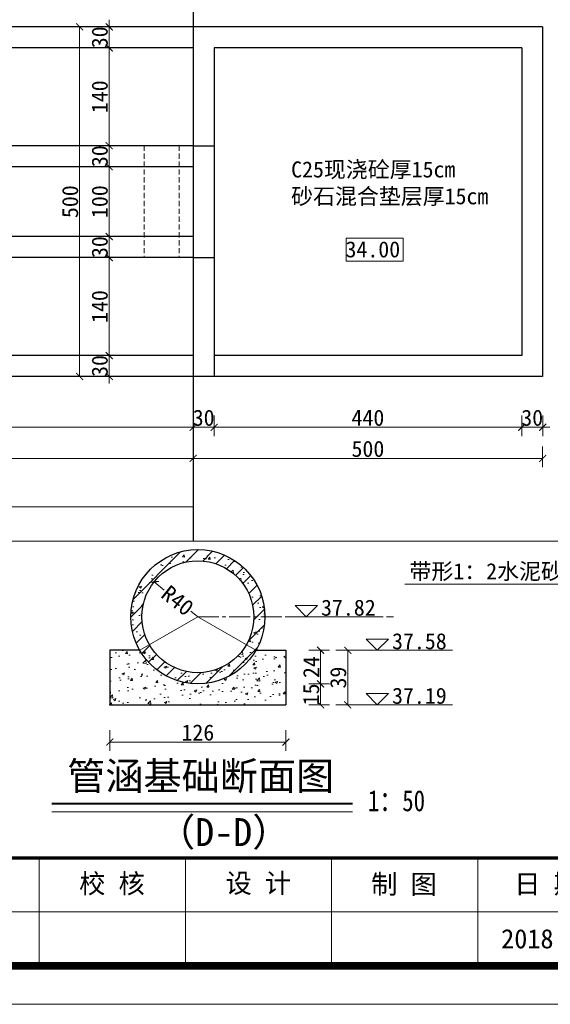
# Model space of a CAD drawing. Extents: x -27255 to 1448651, y 31034 to 8081248.
# Tile 86 of 198: x 583344 to 583420, y 3860764 to 3860905. Entities that reach past the tile are written whole.
import ezdxf
from ezdxf.enums import TextEntityAlignment as Align

# ---------------------------------------------------------------- set-up
doc = ezdxf.new("R2010")
doc.units = 0
doc.header["$PDMODE"] = 32
doc.header["$PDSIZE"] = 0.2
doc.linetypes.add('CENTER2', pattern=[1.125, 0.75, -0.125, 0.125, -0.125])
doc.linetypes.add('HIDDEN', pattern=[0.375, 0.25, -0.125])
doc.layers.get('0').update_dxf_attribs({"linetype": 'CONTINUOUS'})
doc.layers.get('Defpoints').update_dxf_attribs({"linetype": 'CONTINUOUS'})
for name, color, linetype, lineweight in [('0.09标注线', 3, 'CONTINUOUS', 9), ('0.13填充', 8, 'CONTINUOUS', 9), ('0.13文字', 3, 'CONTINUOUS', 13), ('0.30粗线', 7, 'CONTINUOUS', 30), ('图框', 7, 'CONTINUOUS', 20), ('文字', 7, 'CONTINUOUS', 15), ('细实线', 3, 'CONTINUOUS', 20), ('虚线', 251, 'HIDDEN', 15)]:
    doc.layers.add(name, color=color, linetype=linetype, lineweight=lineweight)
doc.styles.add('-仿宋_GB2312', font='FangSong_GB2312.ttf')
doc.styles.get("Standard").update_dxf_attribs({"font": 'rs.shx', "bigfont": 'hztxt.shx'})
doc.styles.add('仿宋', font='FangSong_GB2312.ttf', dxfattribs={"width": 0.7})
doc.styles.add('宋体', font='FangSong_GB2312.ttf')
doc.dimstyles.get("Standard").update_dxf_attribs({"dimtxt": 0.18, "dimasz": 0.18, "dimexe": 0.18, "dimexo": 0.0625, "dimgap": 0.09, "dimtad": 0, "dimtih": 1, "dimtoh": 1, "dimdec": 4, "dimzin": 0, "dimdsep": 46, "dimtxsty": 'Standard', "dimcen": 0.09, "dimadec": 0, "dimazin": 0, "dimtfac": 1, "dimtdec": 4, "dimtofl": 0, "dimtmove": 0, "dimatfit": 3, "dimfxl": 1, "dimtolj": 1, "dimtzin": 0, "dimarcsym": 0})

# ---------------------------------------------------------------- blocks, each defined once
blk = doc.blocks.new('d4trtg')
for p, q in [((656780.4, 3899795.5), (656780.4, 3899655.4)), ((656970.5, 3899795.5), (656970.5, 3899655.4)), ((657160.6, 3899795.5), (657160.6, 3899655.4)), ((657350.8, 3899795.5), (657350.8, 3899655.4))]:
    blk.add_line(p, q)
at = {"lineweight": 0}
for p, q in [((658021.2, 3899725.4), (655949.8, 3899725.4)), ((658071.2, 3899605.3), (653868.4, 3899605.3))]:
    blk.add_line(p, q, dxfattribs=at)
at = {"lineweight": 0, "const_width": 10}
blk.add_lwpolyline([(654118.6, 3902527.3), (658021.2, 3902527.3), (658021.2, 3899655.4), (654118.6, 3899655.4)], close=True, dxfattribs=at)
at = {"lineweight": 0, "const_width": 4}
blk.add_lwpolyline([(658021.2, 3899795.5), (654118.6, 3899795.5)], dxfattribs=at)
at = {"style": '仿宋'}
blk.add_text('2018.05', height=25.02, dxfattribs=at).set_placement((657440.8, 3899690.4), align=Align.MIDDLE)
at = {"char_height": 25.02, "attachment_point": 5, "style": '宋体'}
for s, insert in [('校 核', (656875.1, 3899760.9)), ('设 计', (657065.3, 3899761.4)), ('制 图', (657254.9, 3899760.2)), ('日 期', (657440.8, 3899760.4))]:
    blk.add_mtext(s, dxfattribs=dict(at, insert=insert))
blk = doc.blocks.new('_ARCHTICK')
at = {"color": 0, "linetype": 'ByBlock', "const_width": 0.15}
blk.add_lwpolyline([(-0.5, -0.5), (0.5, 0.5)], dxfattribs=at)
blk = doc.blocks.new('*D3751')
at = {"layer": '0.13文字', "color": 0, "lineweight": 9}
for p, q in [((583425.3, 3860904.09), (583425.3, 3860905.09)), ((583423.6, 3860904.09), (583426.55, 3860904.09)), ((583425.3, 3860904.09), (583425.3, 3860901.09)), ((583423.6, 3860901.09), (583426.55, 3860901.09)), ((583425.3, 3860901.09), (583425.3, 3860900.09))]:
    blk.add_line(p, q, dxfattribs=at)
at = {"layer": 'Defpoints', "color": 0, "lineweight": 13}
for p in [(583419.22, 3860904.09), (583416.22, 3860901.09), (583425.3, 3860901.09)]:
    blk.add_point(p, dxfattribs=at)
at = {"layer": '0.13文字', "color": 0, "lineweight": 9}
for p, rotation in [((583425.3, 3860904.09), 270), ((583425.3, 3860901.09), 90)]:
    blk.add_blockref('_ARCHTICK', p, dxfattribs=dict(at, rotation=rotation))
at = {"layer": '0.13文字', "color": 0, "lineweight": 13, "insert": (583423.95, 3860902.59), "char_height": 2.3, "attachment_point": 5, "rotation": 90, "style": '-仿宋_GB2312'}
blk.add_mtext('\\A1;30', dxfattribs=at)
blk = doc.blocks.new('*D3752')
at = {"layer": '0.13文字', "color": 0, "lineweight": 9}
for p, q in [((583423.6, 3860901.09), (583426.55, 3860901.09)), ((583425.3, 3860901.09), (583425.3, 3860857.09)), ((583423.6, 3860857.09), (583426.55, 3860857.09))]:
    blk.add_line(p, q, dxfattribs=at)
at = {"layer": 'Defpoints', "color": 0, "lineweight": 13}
for p in [(583416.22, 3860901.09), (583416.22, 3860857.09), (583425.3, 3860857.09)]:
    blk.add_point(p, dxfattribs=at)
at = {"layer": '0.13文字', "color": 0, "lineweight": 9}
for p, rotation in [((583425.3, 3860901.09), 90), ((583425.3, 3860857.09), 270)]:
    blk.add_blockref('_ARCHTICK', p, dxfattribs=dict(at, rotation=rotation))
at = {"layer": '0.13文字', "color": 0, "lineweight": 13, "insert": (583423.95, 3860879.09), "char_height": 2.3, "attachment_point": 5, "rotation": 90, "style": '-仿宋_GB2312'}
blk.add_mtext('\\A1;440', dxfattribs=at)
blk = doc.blocks.new('*D3753')
at = {"layer": '0.13文字', "color": 0, "lineweight": 9}
for p, q in [((583423.6, 3860857.09), (583426.55, 3860857.09)), ((583425.3, 3860857.09), (583425.3, 3860858.09)), ((583425.3, 3860857.09), (583425.3, 3860854.09)), ((583423.6, 3860854.09), (583426.55, 3860854.09)), ((583425.3, 3860854.09), (583425.3, 3860853.09))]:
    blk.add_line(p, q, dxfattribs=at)
at = {"layer": 'Defpoints', "color": 0, "lineweight": 13}
for p in [(583416.22, 3860857.09), (583419.22, 3860854.09), (583425.3, 3860854.09)]:
    blk.add_point(p, dxfattribs=at)
at = {"layer": '0.13文字', "color": 0, "lineweight": 9}
for p, rotation in [((583425.3, 3860857.09), 270), ((583425.3, 3860854.09), 90)]:
    blk.add_blockref('_ARCHTICK', p, dxfattribs=dict(at, rotation=rotation))
at = {"layer": '0.13文字', "color": 0, "lineweight": 13, "insert": (583423.95, 3860855.59), "char_height": 2.3, "attachment_point": 5, "rotation": 90, "style": '-仿宋_GB2312'}
blk.add_mtext('\\A1;30', dxfattribs=at)
blk = doc.blocks.new('*D3755')
at = {"layer": '0.13文字', "color": 0, "lineweight": 9}
for p, q in [((583357.21, 3860904.09), (583357.21, 3860905.09)), ((583358.91, 3860904.09), (583355.96, 3860904.09)), ((583357.21, 3860904.09), (583357.21, 3860901.09)), ((583358.91, 3860901.09), (583355.96, 3860901.09)), ((583357.21, 3860901.09), (583357.21, 3860900.09))]:
    blk.add_line(p, q, dxfattribs=at)
at = {"layer": 'Defpoints', "color": 0, "lineweight": 13}
for p in [(583369.22, 3860904.09), (583357.21, 3860901.09), (583369.22, 3860901.09)]:
    blk.add_point(p, dxfattribs=at)
at = {"layer": '0.13文字', "color": 0, "lineweight": 9}
for p, rotation in [((583357.21, 3860904.09), 270), ((583357.21, 3860901.09), 90)]:
    blk.add_blockref('_ARCHTICK', p, dxfattribs=dict(at, rotation=rotation))
at = {"layer": '0.13文字', "color": 0, "lineweight": 13, "insert": (583355.86, 3860902.59), "char_height": 2.3, "attachment_point": 5, "rotation": 90, "style": '-仿宋_GB2312'}
blk.add_mtext('\\A1;30', dxfattribs=at)
blk = doc.blocks.new('*D3756')
at = {"layer": '0.13文字', "color": 0, "lineweight": 9}
for p, q in [((583357.21, 3860887.09), (583357.21, 3860888.09)), ((583358.91, 3860887.09), (583355.96, 3860887.09)), ((583357.21, 3860887.09), (583357.21, 3860884.09)), ((583358.91, 3860884.09), (583355.96, 3860884.09)), ((583357.21, 3860884.09), (583357.21, 3860883.09))]:
    blk.add_line(p, q, dxfattribs=at)
at = {"layer": 'Defpoints', "color": 0, "lineweight": 13}
for p in [(583369.22, 3860887.09), (583357.21, 3860884.09), (583369.22, 3860884.09)]:
    blk.add_point(p, dxfattribs=at)
at = {"layer": '0.13文字', "color": 0, "lineweight": 9}
for p, rotation in [((583357.21, 3860887.09), 270), ((583357.21, 3860884.09), 90)]:
    blk.add_blockref('_ARCHTICK', p, dxfattribs=dict(at, rotation=rotation))
at = {"layer": '0.13文字', "color": 0, "lineweight": 13, "insert": (583355.86, 3860885.59), "char_height": 2.3, "attachment_point": 5, "rotation": 90, "style": '-仿宋_GB2312'}
blk.add_mtext('\\A1;30', dxfattribs=at)
blk = doc.blocks.new('*D3757')
at = {"layer": '0.13文字', "color": 0, "lineweight": 9}
for p, q in [((583358.91, 3860884.09), (583355.96, 3860884.09)), ((583357.21, 3860884.09), (583357.21, 3860874.09)), ((583358.91, 3860874.09), (583355.96, 3860874.09))]:
    blk.add_line(p, q, dxfattribs=at)
at = {"layer": 'Defpoints', "color": 0, "lineweight": 13}
for p in [(583369.22, 3860884.09), (583357.21, 3860874.09), (583369.22, 3860874.09)]:
    blk.add_point(p, dxfattribs=at)
at = {"layer": '0.13文字', "color": 0, "lineweight": 9}
for p, rotation in [((583357.21, 3860884.09), 90), ((583357.21, 3860874.09), 270)]:
    blk.add_blockref('_ARCHTICK', p, dxfattribs=dict(at, rotation=rotation))
at = {"layer": '0.13文字', "color": 0, "lineweight": 13, "insert": (583355.86, 3860879.09), "char_height": 2.3, "attachment_point": 5, "rotation": 90, "style": '-仿宋_GB2312'}
blk.add_mtext('\\A1;100', dxfattribs=at)
blk = doc.blocks.new('*D3758')
at = {"layer": '0.13文字', "color": 0, "lineweight": 9}
for p, q in [((583358.91, 3860874.09), (583355.96, 3860874.09)), ((583357.21, 3860874.09), (583357.21, 3860875.09)), ((583357.21, 3860874.09), (583357.21, 3860871.09)), ((583358.91, 3860871.09), (583355.96, 3860871.09)), ((583357.21, 3860871.09), (583357.21, 3860870.09))]:
    blk.add_line(p, q, dxfattribs=at)
at = {"layer": 'Defpoints', "color": 0, "lineweight": 13}
for p in [(583369.22, 3860874.09), (583357.21, 3860871.09), (583369.22, 3860871.09)]:
    blk.add_point(p, dxfattribs=at)
at = {"layer": '0.13文字', "color": 0, "lineweight": 9}
for p, rotation in [((583357.21, 3860874.09), 270), ((583357.21, 3860871.09), 90)]:
    blk.add_blockref('_ARCHTICK', p, dxfattribs=dict(at, rotation=rotation))
at = {"layer": '0.13文字', "color": 0, "lineweight": 13, "insert": (583355.86, 3860872.59), "char_height": 2.3, "attachment_point": 5, "rotation": 90, "style": '-仿宋_GB2312'}
blk.add_mtext('\\A1;30', dxfattribs=at)
blk = doc.blocks.new('*D3808')
at = {"layer": '0.13文字', "color": 0, "lineweight": 9}
for p, q in [((583358.91, 3860901.09), (583355.96, 3860901.09)), ((583357.21, 3860901.09), (583357.21, 3860887.09)), ((583358.91, 3860887.09), (583355.96, 3860887.09))]:
    blk.add_line(p, q, dxfattribs=at)
at = {"layer": 'Defpoints', "color": 0, "lineweight": 13}
for p in [(583369.22, 3860901.09), (583357.21, 3860887.09), (583369.22, 3860887.09)]:
    blk.add_point(p, dxfattribs=at)
at = {"layer": '0.13文字', "color": 0, "lineweight": 9}
for p, rotation in [((583357.21, 3860901.09), 90), ((583357.21, 3860887.09), 270)]:
    blk.add_blockref('_ARCHTICK', p, dxfattribs=dict(at, rotation=rotation))
at = {"layer": '0.13文字', "color": 0, "lineweight": 13, "insert": (583355.86, 3860894.09), "char_height": 2.3, "attachment_point": 5, "rotation": 90, "style": '-仿宋_GB2312'}
blk.add_mtext('\\A1;140', dxfattribs=at)
blk = doc.blocks.new('*D3809')
at = {"layer": '0.13文字', "color": 0, "lineweight": 9}
for p, q in [((583358.91, 3860857.09), (583355.96, 3860857.09)), ((583357.21, 3860857.09), (583357.21, 3860858.09)), ((583357.21, 3860854.09), (583357.21, 3860857.09)), ((583358.91, 3860854.09), (583355.96, 3860854.09)), ((583357.21, 3860854.09), (583357.21, 3860853.09))]:
    blk.add_line(p, q, dxfattribs=at)
at = {"layer": 'Defpoints', "color": 0, "lineweight": 13}
for p in [(583357.21, 3860857.09), (583369.22, 3860857.09), (583369.22, 3860854.09)]:
    blk.add_point(p, dxfattribs=at)
at = {"layer": '0.13文字', "color": 0, "lineweight": 9}
for p, rotation in [((583357.21, 3860857.09), 270), ((583357.21, 3860854.09), 90)]:
    blk.add_blockref('_ARCHTICK', p, dxfattribs=dict(at, rotation=rotation))
at = {"layer": '0.13文字', "color": 0, "lineweight": 13, "insert": (583355.86, 3860855.59), "char_height": 2.3, "attachment_point": 5, "rotation": 90, "style": '-仿宋_GB2312'}
blk.add_mtext('\\A1;30', dxfattribs=at)
blk = doc.blocks.new('*D3810')
at = {"layer": '0.13文字', "color": 0, "lineweight": 9}
for p, q in [((583358.91, 3860871.09), (583355.96, 3860871.09)), ((583357.21, 3860857.09), (583357.21, 3860871.09)), ((583358.91, 3860857.09), (583355.96, 3860857.09))]:
    blk.add_line(p, q, dxfattribs=at)
at = {"layer": 'Defpoints', "color": 0, "lineweight": 13}
for p in [(583357.21, 3860871.09), (583369.22, 3860871.09), (583369.22, 3860857.09)]:
    blk.add_point(p, dxfattribs=at)
at = {"layer": '0.13文字', "color": 0, "lineweight": 9}
for p, rotation in [((583357.21, 3860871.09), 90), ((583357.21, 3860857.09), 270)]:
    blk.add_blockref('_ARCHTICK', p, dxfattribs=dict(at, rotation=rotation))
at = {"layer": '0.13文字', "color": 0, "lineweight": 13, "insert": (583355.86, 3860864.09), "char_height": 2.3, "attachment_point": 5, "rotation": 90, "style": '-仿宋_GB2312'}
blk.add_mtext('\\A1;140', dxfattribs=at)
blk = doc.blocks.new('*D3816')
at = {"layer": '0.13文字', "color": 0, "lineweight": 9}
for p, q in [((583369.22, 3860848.52), (583369.22, 3860845.57)), ((583372.22, 3860848.52), (583372.22, 3860845.57)), ((583369.22, 3860846.82), (583368.22, 3860846.82)), ((583369.22, 3860846.82), (583372.22, 3860846.82)), ((583372.22, 3860846.82), (583373.22, 3860846.82))]:
    blk.add_line(p, q, dxfattribs=at)
at = {"layer": 'Defpoints', "color": 0, "lineweight": 13}
for p in [(583369.22, 3860857.09), (583372.22, 3860857.09), (583372.22, 3860846.82)]:
    blk.add_point(p, dxfattribs=at)
at = {"layer": '0.13文字', "color": 0, "lineweight": 9}
blk.add_blockref('_ARCHTICK', (583369.22, 3860846.82), dxfattribs=at)
at = {"layer": '0.13文字', "color": 0, "lineweight": 9, "rotation": 180}
blk.add_blockref('_ARCHTICK', (583372.22, 3860846.82), dxfattribs=at)
at = {"layer": '0.13文字', "color": 0, "lineweight": 13, "insert": (583370.72, 3860848.17), "char_height": 2.3, "attachment_point": 5, "style": '-仿宋_GB2312'}
blk.add_mtext('\\A1;30', dxfattribs=at)
blk = doc.blocks.new('*D3818')
at = {"layer": '0.13文字', "color": 0, "lineweight": 9}
for p, q in [((583416.22, 3860848.52), (583416.22, 3860845.57)), ((583419.22, 3860848.52), (583419.22, 3860845.57)), ((583416.22, 3860846.82), (583415.22, 3860846.82)), ((583416.22, 3860846.82), (583419.22, 3860846.82)), ((583419.22, 3860846.82), (583420.22, 3860846.82))]:
    blk.add_line(p, q, dxfattribs=at)
at = {"layer": 'Defpoints', "color": 0, "lineweight": 13}
for p in [(583416.22, 3860857.09), (583419.22, 3860854.09), (583419.22, 3860846.82)]:
    blk.add_point(p, dxfattribs=at)
at = {"layer": '0.13文字', "color": 0, "lineweight": 9}
blk.add_blockref('_ARCHTICK', (583416.22, 3860846.82), dxfattribs=at)
at = {"layer": '0.13文字', "color": 0, "lineweight": 9, "rotation": 180}
blk.add_blockref('_ARCHTICK', (583419.22, 3860846.82), dxfattribs=at)
at = {"layer": '0.13文字', "color": 0, "lineweight": 13, "insert": (583417.72, 3860848.17), "char_height": 2.3, "attachment_point": 5, "style": '-仿宋_GB2312'}
blk.add_mtext('\\A1;30', dxfattribs=at)
blk = doc.blocks.new('*D4374')
at = {"layer": '0.13文字', "color": 0, "lineweight": 9}
for p, q in [((583363.63, 3860824.71), (583365.09, 3860823.55)), ((583369.89, 3860819.73), (583368.88, 3860820.53))]:
    blk.add_line(p, q, dxfattribs=at)
at = {"layer": 'Defpoints', "color": 0, "lineweight": 13}
for p in [(583363.63, 3860824.71), (583369.89, 3860819.73)]:
    blk.add_point(p, dxfattribs=at)
at = {"layer": '0.13文字', "color": 0, "lineweight": 9, "rotation": 141.4731149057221}
blk.add_blockref('_ARCHTICK', (583363.63, 3860824.71), dxfattribs=at)
at = {"layer": '0.13文字', "color": 0, "lineweight": 13, "insert": (583366.99, 3860822.04), "char_height": 2.3, "attachment_point": 5, "rotation": 321.4731, "style": '-仿宋_GB2312'}
blk.add_mtext('\\A1;R40', dxfattribs=at)
blk = doc.blocks.new('*D4377')
at = {"layer": '0.13文字', "color": 0, "lineweight": 9}
for p, q in [((583389.63, 3860814.93), (583392.58, 3860814.93)), ((583391.33, 3860814.93), (583391.33, 3860807.13)), ((583389.63, 3860807.13), (583392.58, 3860807.13))]:
    blk.add_line(p, q, dxfattribs=at)
at = {"layer": 'Defpoints', "color": 0, "lineweight": 13}
for p in [(583382.49, 3860814.93), (583382.49, 3860807.13), (583391.33, 3860807.13)]:
    blk.add_point(p, dxfattribs=at)
at = {"layer": '0.13文字', "color": 0, "lineweight": 9}
for p, rotation in [((583391.33, 3860814.93), 90), ((583391.33, 3860807.13), 270)]:
    blk.add_blockref('_ARCHTICK', p, dxfattribs=dict(at, rotation=rotation))
at = {"layer": '0.13文字', "color": 0, "lineweight": 13, "insert": (583389.98, 3860811.03), "char_height": 2.3, "attachment_point": 5, "rotation": 90, "style": '-仿宋_GB2312'}
blk.add_mtext('\\A1;39', dxfattribs=at)

msp = doc.modelspace()

# ---------------------------------------------------------------- hatches: boundary and pattern name
at = {"layer": '0.13文字', "lineweight": 13}
h = msp.add_hatch(dxfattribs=at)
h.set_pattern_fill('AR-CONC', color=256, scale=0.02, style=0)
h.set_pattern_definition([(50, (583360.2887, 3860810.1287), (3.6437, -0.31878), [0.381, -4.191]), (355, (583360.2887, 3860810.1287), (-0.70486, 3.82113), [0.3048, -3.3528]), (100.451, (583360.5924, 3860810.102), (2.93885, 3.50233), [0.3238, -3.5618]), (46.184, (583360.2887, 3860811.1447), (5.4216, -0.84085), [0.5715, -6.2865]), (96.636, (583360.7405, 3860811.0746), (4.7481, 4.9485), [0.4857, -5.3427]), (351.184, (583360.2887, 3860811.1447), (4.7481, 4.9485), [0.4572, -5.0292]), (21, (583360.7967, 3860810.8907), (3.0323, -2.0453), [0.381, -4.191]), (326, (583360.7967, 3860810.8907), (1.23604, 3.68376), [0.3048, -3.3528]), (71.451, (583361.0494, 3860810.7203), (4.26833, 1.63846), [0.3238, -3.5618]), (37.5, (583360.2887, 3860810.1287), (0.06177, 1.6911), [0, -3.31216, 0, -3.4036, 0, -3.3655]), (7.5, (583360.2887, 3860810.1287), (1.33639, 2.00361), [0, -1.94056, 0, -3.23596, 0, -1.2827]), (327.5, (583359.1559, 3860810.1287), (2.71181, -0.114575), [0, -1.27, 0, -3.9624, 0, -5.2578]), (317.5, (583358.6479, 3860810.1287), (2.96258, 0.50853), [0, -1.651, 0, -2.63144, 0, -3.7338])])
h.paths.add_polyline_path([(583377.88872, 3860819.72871, -0.131652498), (583376.81692, 3860815.72871), (583378.20256, 3860814.92871, 0.131652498), (583379.48872, 3860819.72871, 1), (583360.28872, 3860819.72871, 0.131652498), (583361.57487, 3860814.92871), (583362.96052, 3860815.72871, -0.131652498), (583361.88872, 3860819.72871, -1)])
h.paths.add_polyline_path([(583362.96052, 3860815.72871), (583361.57487, 3860814.92871, 0.577350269), (583378.20256, 3860814.92871), (583376.81692, 3860815.72871, -0.577350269)])
at = {"layer": '0.13文字', "linetype": 'Continuous', "lineweight": 13}
h = msp.add_hatch(dxfattribs=at)
h.set_pattern_fill('ANSI31', color=256, scale=0.5, style=0)
h.set_pattern_definition([(45, (11091.4684, -6253.5077), (-1.12253201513, 1.12253201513), [])])
h.paths.add_polyline_path([(583362.96052, 3860815.72871), (583361.57487, 3860814.92871, 0.577350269), (583378.20256, 3860814.92871), (583376.81692, 3860815.72871, -0.577350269)])
h.paths.add_polyline_path([(583376.81692, 3860815.72871), (583378.20256, 3860814.92871, 0.131652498), (583379.48872, 3860819.72871, 1), (583360.28872, 3860819.72871, 0.131652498), (583361.57487, 3860814.92871), (583362.96052, 3860815.72871, -0.131652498), (583361.88872, 3860819.72871, -1), (583377.88872, 3860819.72871, -0.131652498)])
at = {"layer": '0.13文字', "lineweight": 13}
h = msp.add_hatch(dxfattribs=at)
h.set_pattern_fill('AR-CONC', color=256, scale=0.02, style=0)
h.set_pattern_definition([(50, (583357.2887, 3860807.1287), (3.6437, -0.31878), [0.381, -4.191]), (355, (583357.2887, 3860807.1287), (-0.70486, 3.82113), [0.3048, -3.3528]), (100.451, (583357.5924, 3860807.102), (2.93885, 3.50233), [0.3238, -3.5618]), (46.184, (583357.2887, 3860808.1447), (5.4216, -0.84085), [0.5715, -6.2865]), (96.636, (583357.7405, 3860808.0746), (4.7481, 4.9485), [0.4857, -5.3427]), (351.184, (583357.2887, 3860808.1447), (4.7481, 4.9485), [0.4572, -5.0292]), (21, (583357.7967, 3860807.8907), (3.0323, -2.0453), [0.381, -4.191]), (326, (583357.7967, 3860807.8907), (1.23604, 3.68376), [0.3048, -3.3528]), (71.451, (583358.0494, 3860807.7203), (4.26833, 1.63846), [0.3238, -3.5618]), (37.5, (583357.2887, 3860807.1287), (0.06177, 1.6911), [0, -3.31216, 0, -3.4036, 0, -3.3655]), (7.5, (583357.2887, 3860807.1287), (1.33639, 2.00361), [0, -1.94056, 0, -3.23596, 0, -1.2827]), (327.5, (583356.1559, 3860807.1287), (2.71181, -0.114575), [0, -1.27, 0, -3.9624, 0, -5.2578]), (317.5, (583355.6479, 3860807.1287), (2.96258, 0.50853), [0, -1.651, 0, -2.63144, 0, -3.7338])])
h.paths.add_polyline_path([(583361.57487, 3860814.92871), (583357.28872, 3860814.92871), (583357.28872, 3860807.12871), (583382.48872, 3860807.12871), (583382.48872, 3860814.92871), (583378.20256, 3860814.92871, -0.577350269)])

# ---------------------------------------------------------------- linework, layer by layer
at = {"layer": '0.09标注线'}
for p, q in [((583399.24928, 3860873.86744), (583391.11492, 3860873.86744)), ((583391.11492, 3860873.86744), (583391.11492, 3860870.58621)), ((583399.24928, 3860870.58621), (583399.24928, 3860873.86744)), ((583391.11492, 3860870.58621), (583399.24928, 3860870.58621))]:
    msp.add_line(p, q, dxfattribs=at)
at = {"layer": '0.13填充', "color": 7, "lineweight": 40, "ltscale": 0.005}
msp.add_line((583348.99657, 3860793.00979, 24.8), (583392.00887, 3860793.00979, 24.8), dxfattribs=at)
at = {"layer": '0.13填充', "color": 7, "ltscale": 0.005}
msp.add_line((583348.99657, 3860791.85365, 24.8), (583392.00887, 3860791.85365, 24.8), dxfattribs=at)
at = {"layer": '0.13文字', "lineweight": 13}
for p in [(583361.57487, 3860814.92871), (583378.20256, 3860814.92871)]:
    msp.add_line(p, (583369.88872, 3860819.72871), dxfattribs=at)
at = {"layer": '0.30粗线'}
for p, q in [((583369.21586, 3860917.66675), (583369.21586, 3860830.53436)), ((583419.21586, 3860904.08635), (583264.21586, 3860904.08635)), ((583419.21586, 3860904.08635), (583419.21586, 3860854.08635)), ((583369.21586, 3860901.08635), (583267.21586, 3860901.08635)), ((583372.21586, 3860901.08635), (583372.21586, 3860854.08635)), ((583416.21586, 3860901.08635), (583372.21586, 3860901.08635)), ((583416.21586, 3860901.08635), (583416.21586, 3860857.08635)), ((583369.21586, 3860887.08635), (583226.21586, 3860887.08635)), ((583369.21586, 3860887.08635), (583372.21586, 3860887.08635)), ((583369.21586, 3860884.08635), (583230.21586, 3860884.08635)), ((583369.21586, 3860874.08635), (583230.21586, 3860874.08635)), ((583369.21586, 3860871.08635), (583226.21586, 3860871.08635)), ((583369.21586, 3860871.08635), (583372.21586, 3860871.08635)), ((583369.21586, 3860857.08635), (583267.21586, 3860857.08635)), ((583416.21586, 3860857.08635), (583372.21586, 3860857.08635)), ((583419.21586, 3860854.08635), (583264.21586, 3860854.08635))]:
    msp.add_line(p, q, dxfattribs=at)
at = {"layer": '0.30粗线', "color": 7, "lineweight": 30}
for p, q in [((583357.28872, 3860814.92871), (583357.28872, 3860807.12871)), ((583361.57487, 3860814.92871), (583357.28872, 3860814.92871)), ((583378.20256, 3860814.92871), (583382.48872, 3860814.92871)), ((583382.48872, 3860814.92871), (583382.48872, 3860807.12871)), ((583357.28872, 3860807.12871), (583382.48872, 3860807.12871))]:
    msp.add_line(p, q, dxfattribs=at)
for radius in [9.6, 8]:
    msp.add_circle((583369.88872, 3860819.72871), radius, dxfattribs=at)
at = {"layer": '细实线', "color": 3, "lineweight": 15}
for p, q in [((583219.21586, 3860835.44802), (583369.21586, 3860835.44802)), ((583435.08583, 3860830.53436), (583315.65439, 3860830.53436)), ((583431.57007, 3860824.38149), (583399.50069, 3860824.38149)), ((583383.79588, 3860821.33266), (583385.39983, 3860819.72871)), ((583387.00377, 3860821.33266), (583383.79588, 3860821.33266)), ((583385.39983, 3860819.72871), (583387.00377, 3860821.33266)), ((583382.42585, 3860819.72871), (583396.14677, 3860819.72871)), ((583393.95451, 3860816.53266), (583395.55845, 3860814.92871)), ((583397.1624, 3860816.53266), (583393.95451, 3860816.53266)), ((583395.55845, 3860814.92871), (583397.1624, 3860816.53266)), ((583392.58448, 3860814.92871), (583406.3054, 3860814.92871)), ((583393.95451, 3860808.73266), (583395.55845, 3860807.12871)), ((583397.1624, 3860808.73266), (583393.95451, 3860808.73266)), ((583395.55845, 3860807.12871), (583397.1624, 3860808.73266)), ((583392.58448, 3860807.12871), (583406.3054, 3860807.12871))]:
    msp.add_line(p, q, dxfattribs=at)
at = {"layer": '细实线', "color": 1, "linetype": 'CENTER2', "lineweight": 13, "ltscale": 4}
msp.add_line((583369.88872, 3860819.72871), (583397.89604, 3860819.72871), dxfattribs=at)
at = {"layer": '虚线', "color": 8, "lineweight": 15, "ltscale": 3}
for p, q in [((583362.21586, 3860887.08635), (583362.21586, 3860871.08635)), ((583367.21586, 3860887.08635), (583367.21586, 3860871.08635))]:
    msp.add_line(p, q, dxfattribs=at)

# ---------------------------------------------------------------- block references
at = {"layer": '图框', "xscale": 0.1099999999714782, "yscale": 0.1100000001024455, "zscale": 0.11}
msp.add_blockref('d4trtg', (511101.34569, 3431807.71887), dxfattribs=at)

# ---------------------------------------------------------------- texts
at = {"color": 7, "style": '-仿宋_GB2312', "width": 0.8}
msp.add_text('1：50', height=3, dxfattribs=at).set_placement((583398.30652, 3860793.39552, 24.8), align=Align.MIDDLE)
at = {"layer": '0.09标注线', "insert": (583383.23063, 3860884.84917, 5.05357), "char_height": 2.3, "attachment_point": 1, "style": '-仿宋_GB2312'}
msp.add_mtext('C25现浇砼厚15cm\\P砂石混合垫层厚15cm', dxfattribs=at)
at = {"layer": '0.09标注线', "insert": (583398.83202, 3860873.4231), "char_height": 2.3, "width": 2.3, "attachment_point": 3, "style": '-仿宋_GB2312'}
msp.add_mtext('34.00', dxfattribs=at)
at = {"layer": '文字', "color": 7, "char_height": 4, "width": 130.0277124, "attachment_point": 1, "style": '-仿宋_GB2312'}
for s, insert in [('管涵基础断面图', (583351.19025, 3860798.94425, 24.8)), ('（D-D）', (583364.05342, 3860790.92743, 24.8))]:
    msp.add_mtext(s, dxfattribs=dict(at, insert=insert))
at = {"layer": '细实线', "color": 3, "lineweight": 15, "style": '-仿宋_GB2312'}
msp.add_text('带形1：2水泥砂浆封口', height=2.3, dxfattribs=at).set_placement((583400.1552, 3860825.09094))
at = {"layer": '细实线', "color": 3, "lineweight": 15, "char_height": 2.3, "width": 2.3, "attachment_point": 3, "style": '-仿宋_GB2312'}
for s, insert in [('37.82', (583395.332, 3860822.17711)), ('37.58', (583405.49063, 3860817.37711)), ('37.19', (583405.49063, 3860809.57711))]:
    msp.add_mtext(s, dxfattribs=dict(at, insert=insert))

# ---------------------------------------------------------------- dimensions: what is measured, and where the dimension line sits
at = {"layer": '0.13文字', "lineweight": 13}
for base, p1, p2, angle, override, picture, middle in [((583357.21052, 3860901.08635), (583369.21586, 3860904.08635), (583369.21586, 3860901.08635), 90, {"dimtxt": 2.3, "dimasz": 1, "dimexe": 1.25, "dimexo": 1.5, "dimgap": 0.2, "dimtad": 1, "dimtih": 0, "dimtoh": 0, "dimdec": 0, "dimlfac": 10, "dimtxsty": '-仿宋_GB2312', "dimblk": 'ARCHTICK', "dimtdec": 0, "dimtix": 1, "dimtofl": 1, "dimtmove": 2, "dimfxl": 1.7, "dimfxlon": 1, "dimlwd": 9, "dimlwe": 9}, '*D3755', (583355.86052, 3860902.58635)), ((583425.29865, 3860901.08635), (583419.21586, 3860904.08635), (583416.21586, 3860901.08635), 90, {"dimtxt": 2.3, "dimasz": 1, "dimexe": 1.25, "dimexo": 1.5, "dimgap": 0.2, "dimtad": 1, "dimtih": 0, "dimtoh": 0, "dimdec": 0, "dimlfac": 10, "dimtxsty": '-仿宋_GB2312', "dimblk": 'ARCHTICK', "dimtdec": 0, "dimtix": 1, "dimtofl": 1, "dimtmove": 2, "dimfxl": 1.7, "dimfxlon": 1, "dimlwd": 9, "dimlwe": 9}, '*D3751', (583423.94865, 3860902.58635)), ((583357.21052, 3860887.08635), (583369.21586, 3860901.08635), (583369.21586, 3860887.08635), 90, {"dimtxt": 2.3, "dimasz": 1, "dimexe": 1.25, "dimexo": 1.5, "dimgap": 0.2, "dimtad": 1, "dimtih": 0, "dimtoh": 0, "dimdec": 0, "dimlfac": 10, "dimtxsty": '-仿宋_GB2312', "dimblk": 'ARCHTICK', "dimtdec": 0, "dimtix": 1, "dimtofl": 1, "dimtmove": 2, "dimfxl": 1.7, "dimfxlon": 1, "dimlwd": 9, "dimlwe": 9}, '*D3808', (583355.86052, 3860894.08635)), ((583425.29865, 3860857.08635), (583416.21586, 3860901.08635), (583416.21586, 3860857.08635), 90, {"dimtxt": 2.3, "dimasz": 1, "dimexe": 1.25, "dimexo": 1.5, "dimgap": 0.2, "dimtad": 1, "dimtih": 0, "dimtoh": 0, "dimdec": 0, "dimlfac": 10, "dimtxsty": '-仿宋_GB2312', "dimblk": 'ARCHTICK', "dimtdec": 0, "dimtix": 1, "dimtofl": 1, "dimtmove": 2, "dimfxl": 1.7, "dimfxlon": 1, "dimlwd": 9, "dimlwe": 9}, '*D3752', (583423.94865, 3860879.08635)), ((583357.21052, 3860884.08635), (583369.21586, 3860887.08635), (583369.21586, 3860884.08635), 90, {"dimtxt": 2.3, "dimasz": 1, "dimexe": 1.25, "dimexo": 1.5, "dimgap": 0.2, "dimtad": 1, "dimtih": 0, "dimtoh": 0, "dimdec": 0, "dimlfac": 10, "dimtxsty": '-仿宋_GB2312', "dimblk": 'ARCHTICK', "dimtdec": 0, "dimtix": 1, "dimtofl": 1, "dimtmove": 2, "dimfxl": 1.7, "dimfxlon": 1, "dimlwd": 9, "dimlwe": 9}, '*D3756', (583355.86052, 3860885.58635)), ((583357.21052, 3860874.08635), (583369.21586, 3860884.08635), (583369.21586, 3860874.08635), 90, {"dimtxt": 2.3, "dimasz": 1, "dimexe": 1.25, "dimexo": 1.5, "dimgap": 0.2, "dimtad": 1, "dimtih": 0, "dimtoh": 0, "dimdec": 0, "dimlfac": 10, "dimtxsty": '-仿宋_GB2312', "dimblk": 'ARCHTICK', "dimtdec": 0, "dimtix": 1, "dimtofl": 1, "dimtmove": 2, "dimfxl": 1.7, "dimfxlon": 1, "dimlwd": 9, "dimlwe": 9}, '*D3757', (583355.86052, 3860879.08635)), ((583357.21052, 3860871.08635), (583369.21586, 3860874.08635), (583369.21586, 3860871.08635), 90, {"dimtxt": 2.3, "dimasz": 1, "dimexe": 1.25, "dimexo": 1.5, "dimgap": 0.2, "dimtad": 1, "dimtih": 0, "dimtoh": 0, "dimdec": 0, "dimlfac": 10, "dimtxsty": '-仿宋_GB2312', "dimblk": 'ARCHTICK', "dimtdec": 0, "dimtix": 1, "dimtofl": 1, "dimtmove": 2, "dimfxl": 1.7, "dimfxlon": 1, "dimlwd": 9, "dimlwe": 9}, '*D3758', (583355.86052, 3860872.58635)), ((583357.21052, 3860871.08635), (583369.21586, 3860857.08635), (583369.21586, 3860871.08635), 270, {"dimtxt": 2.3, "dimasz": 1, "dimexe": 1.25, "dimexo": 1.5, "dimgap": 0.2, "dimtad": 1, "dimtih": 0, "dimtoh": 0, "dimdec": 0, "dimlfac": 10, "dimtxsty": '-仿宋_GB2312', "dimblk": 'ARCHTICK', "dimtdec": 0, "dimtix": 1, "dimtofl": 1, "dimtmove": 2, "dimfxl": 1.7, "dimfxlon": 1, "dimlwd": 9, "dimlwe": 9}, '*D3810', (583355.86052, 3860864.08635)), ((583357.21052, 3860857.08635), (583369.21586, 3860854.08635), (583369.21586, 3860857.08635), 270, {"dimtxt": 2.3, "dimasz": 1, "dimexe": 1.25, "dimexo": 1.5, "dimgap": 0.2, "dimtad": 1, "dimtih": 0, "dimtoh": 0, "dimdec": 0, "dimlfac": 10, "dimtxsty": '-仿宋_GB2312', "dimblk": 'ARCHTICK', "dimtdec": 0, "dimtix": 1, "dimtofl": 1, "dimtmove": 2, "dimfxl": 1.7, "dimfxlon": 1, "dimlwd": 9, "dimlwe": 9}, '*D3809', (583355.86052, 3860855.58635)), ((583425.29865, 3860854.08635), (583416.21586, 3860857.08635), (583419.21586, 3860854.08635), 90, {"dimtxt": 2.3, "dimasz": 1, "dimexe": 1.25, "dimexo": 1.5, "dimgap": 0.2, "dimtad": 1, "dimtih": 0, "dimtoh": 0, "dimdec": 0, "dimlfac": 10, "dimtxsty": '-仿宋_GB2312', "dimblk": 'ARCHTICK', "dimtdec": 0, "dimtix": 1, "dimtofl": 1, "dimtmove": 2, "dimfxl": 1.7, "dimfxlon": 1, "dimlwd": 9, "dimlwe": 9}, '*D3753', (583423.94865, 3860855.58635)), ((583391.33448, 3860807.12871), (583382.48872, 3860814.92871), (583382.48872, 3860807.12871), 90, {"dimtxt": 2.3, "dimasz": 1, "dimexe": 1.25, "dimexo": 1.5, "dimgap": 0.2, "dimtad": 1, "dimtih": 0, "dimtoh": 0, "dimdec": 0, "dimlfac": 5, "dimtxsty": '-仿宋_GB2312', "dimblk": 'ARCHTICK', "dimtdec": 0, "dimtix": 1, "dimtofl": 1, "dimtmove": 2, "dimfxl": 1.7, "dimfxlon": 1, "dimlwd": 9, "dimlwe": 9}, '*D4377', (583389.98448, 3860811.02871))]:
    dim = msp.add_linear_dim(base=base, p1=p1, p2=p2, angle=angle, dimstyle='Standard', override=override, dxfattribs=at)
    dim.commit()
    dim.dimension.update_dxf_attribs({"geometry": picture, "text_midpoint": middle})
for base, p1, p2, override in [((583352.97805, 3860904.08635), (583369.21586, 3860854.08635), (583369.21586, 3860904.08635), {"dimtxt": 2.3, "dimasz": 1, "dimexe": 1.25, "dimexo": 1.5, "dimgap": 0.2, "dimtad": 1, "dimtih": 0, "dimtoh": 0, "dimdec": 0, "dimlfac": 10, "dimtxsty": '-仿宋_GB2312', "dimblk": 'ARCHTICK', "dimtdec": 0, "dimtix": 1, "dimtofl": 1, "dimtmove": 2, "dimfxl": 1.7, "dimfxlon": 1, "dimlwd": 9, "dimlwe": 9}), ((583429.25379, 3860904.08635), (583419.21586, 3860854.08635), (583419.21586, 3860904.08635), {"dimtxt": 2.3, "dimasz": 1, "dimexe": 1.25, "dimexo": 1.5, "dimgap": 0.2, "dimtad": 1, "dimtih": 0, "dimtoh": 0, "dimdec": 0, "dimlfac": 10, "dimtxsty": '-仿宋_GB2312', "dimblk": 'ARCHTICK', "dimtdec": 0, "dimtix": 1, "dimtofl": 1, "dimtmove": 2, "dimfxl": 1.7, "dimfxlon": 1, "dimlwd": 9, "dimlwe": 9}), ((583387.45114, 3860814.92871), (583369.88872, 3860810.12871), (583382.48872, 3860814.92871), {"dimtxt": 2.3, "dimasz": 1, "dimexe": 1.25, "dimexo": 1.5, "dimgap": 0.2, "dimtad": 1, "dimtih": 0, "dimtoh": 0, "dimdec": 0, "dimlfac": 5, "dimtxsty": '-仿宋_GB2312', "dimblk": 'ARCHTICK', "dimtdec": 0, "dimtix": 1, "dimtofl": 1, "dimtmove": 2, "dimfxl": 1.7, "dimfxlon": 1, "dimlwd": 9, "dimlwe": 9}), ((583387.45114, 3860810.12871), (583382.48872, 3860807.12871), (583369.88872, 3860810.12871), {"dimtxt": 2.3, "dimasz": 1, "dimexe": 1.25, "dimexo": 1.5, "dimgap": 0.2, "dimtad": 1, "dimtih": 0, "dimtoh": 0, "dimdec": 0, "dimlfac": 5, "dimtxsty": '-仿宋_GB2312', "dimblk": 'ARCHTICK', "dimtdec": 0, "dimtix": 1, "dimtofl": 1, "dimtmove": 2, "dimfxl": 1.7, "dimfxlon": 1, "dimlwd": 9, "dimlwe": 9})]:
    msp.add_linear_dim(base=base, p1=p1, p2=p2, angle=90, dimstyle='Standard', override=override, dxfattribs=at).render()
for base, p1, p2, override in [((583369.21586, 3860846.82156), (583267.21586, 3860857.08635), (583369.21586, 3860857.08635), {"dimtxt": 2.3, "dimasz": 1, "dimexe": 1.25, "dimexo": 1.5, "dimgap": 0.2, "dimtad": 1, "dimtih": 0, "dimtoh": 0, "dimdec": 0, "dimlfac": 10, "dimtxsty": '-仿宋_GB2312', "dimblk": 'ARCHTICK', "dimtdec": 0, "dimtix": 1, "dimtofl": 1, "dimtmove": 2, "dimfxl": 1.7, "dimfxlon": 1, "dimlwd": 9, "dimlwe": 9}), ((583416.21586, 3860846.82156), (583372.21586, 3860857.08635), (583416.21586, 3860857.08635), {"dimtxt": 2.3, "dimasz": 1, "dimexe": 1.25, "dimexo": 1.5, "dimgap": 0.2, "dimtad": 1, "dimtih": 0, "dimtoh": 0, "dimdec": 0, "dimlfac": 10, "dimtxsty": '-仿宋_GB2312', "dimblk": 'ARCHTICK', "dimtdec": 0, "dimtix": 1, "dimtofl": 1, "dimtmove": 2, "dimfxl": 1.7, "dimfxlon": 1, "dimlwd": 9, "dimlwe": 9}), ((583369.21586, 3860842.37228), (583264.21586, 3860854.08635), (583369.21586, 3860854.08635), {"dimtxt": 2.3, "dimasz": 1, "dimexe": 1.25, "dimexo": 1.5, "dimgap": 0.2, "dimtad": 1, "dimtih": 0, "dimtoh": 0, "dimdec": 0, "dimlfac": 10, "dimtxsty": '-仿宋_GB2312', "dimblk": 'ARCHTICK', "dimtdec": 0, "dimtix": 1, "dimtofl": 1, "dimtmove": 2, "dimfxl": 1.7, "dimfxlon": 1, "dimlwd": 9, "dimlwe": 9}), ((583419.21586, 3860842.37228), (583369.21586, 3860854.08635), (583419.21586, 3860854.08635), {"dimtxt": 2.3, "dimasz": 1, "dimexe": 1.25, "dimexo": 1.5, "dimgap": 0.2, "dimtad": 1, "dimtih": 0, "dimtoh": 0, "dimdec": 0, "dimlfac": 10, "dimtxsty": '-仿宋_GB2312', "dimblk": 'ARCHTICK', "dimtdec": 0, "dimtix": 1, "dimtofl": 1, "dimtmove": 2, "dimfxl": 1.7, "dimfxlon": 1, "dimlwd": 9, "dimlwe": 9}), ((583382.48872, 3860801.80846), (583357.28872, 3860807.12871), (583382.48872, 3860807.12871), {"dimtxt": 2.3, "dimasz": 1, "dimexe": 1.25, "dimexo": 1.5, "dimgap": 0.2, "dimtad": 1, "dimtih": 0, "dimtoh": 0, "dimdec": 0, "dimlfac": 5, "dimtxsty": '-仿宋_GB2312', "dimblk": 'ARCHTICK', "dimtdec": 0, "dimtix": 1, "dimtofl": 1, "dimtmove": 2, "dimfxl": 1.7, "dimfxlon": 1, "dimlwd": 9, "dimlwe": 9})]:
    msp.add_linear_dim(base=base, p1=p1, p2=p2, dimstyle='Standard', override=override, dxfattribs=at).render()
for base, p1, p2, picture, middle in [((583372.21586, 3860846.82156), (583369.21586, 3860857.08635), (583372.21586, 3860857.08635), '*D3816', (583370.71586, 3860848.17156)), ((583419.21586, 3860846.82156), (583416.21586, 3860857.08635), (583419.21586, 3860854.08635), '*D3818', (583417.71586, 3860848.17156))]:
    dim = msp.add_linear_dim(base=base, p1=p1, p2=p2, dimstyle='Standard', override={"dimtxt": 2.3, "dimasz": 1, "dimexe": 1.25, "dimexo": 1.5, "dimgap": 0.2, "dimtad": 1, "dimtih": 0, "dimtoh": 0, "dimdec": 0, "dimlfac": 10, "dimtxsty": '-仿宋_GB2312', "dimblk": 'ARCHTICK', "dimtdec": 0, "dimtix": 1, "dimtofl": 1, "dimtmove": 2, "dimfxl": 1.7, "dimfxlon": 1, "dimlwd": 9, "dimlwe": 9}, dxfattribs=at)
    dim.commit()
    dim.dimension.update_dxf_attribs({"geometry": picture, "text_midpoint": middle})
dim = msp.add_radius_dim(center=(583369.88872, 3860819.72871), mpoint=(583363.63019, 3860824.71177), dimstyle='Standard', override={"dimtxt": 2.3, "dimasz": 1, "dimexe": 1.25, "dimexo": 1.5, "dimgap": 0.2, "dimtad": 1, "dimtih": 0, "dimtoh": 0, "dimdec": 0, "dimlfac": 5, "dimtxsty": '-仿宋_GB2312', "dimblk": 'ARCHTICK', "dimtdec": 0, "dimtix": 1, "dimtofl": 1, "dimtmove": 2, "dimfxl": 1.7, "dimfxlon": 1, "dimlwd": 9, "dimlwe": 9}, dxfattribs=at)
dim.commit()
dim.dimension.update_dxf_attribs({"geometry": '*D4374', "text_midpoint": (583366.9865, 3860822.03947), "dimtype": 164})

doc.saveas('drawing.dxf')
